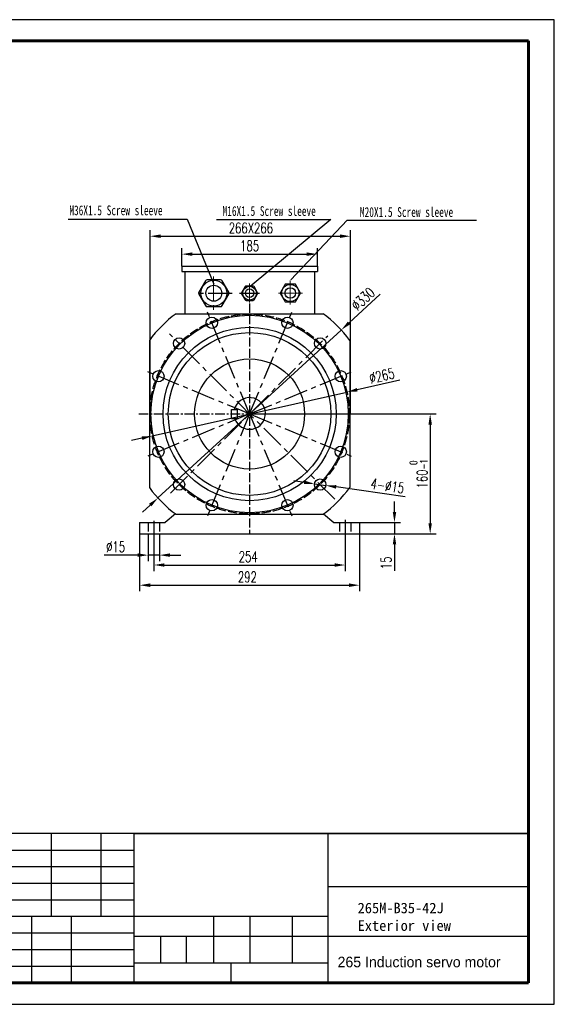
# Model space of a CAD drawing. Header units: inches. Extents: x 1434 to 8431, y -17820 to -4411.
# Tile 4 of 14: x 2557 to 3267, y -17820 to -16514. Entities that reach past the tile are written whole.
import ezdxf

# ---------------------------------------------------------------- set-up
doc = ezdxf.new("R2010")
doc.units = ezdxf.units.IN
doc.header["$MEASUREMENT"] = 0
for name, pattern in [('ACAD_ISO02W100', [15, 12, -3]), ('CENTER', [50.8, 31.75, -6.35, 6.35, -6.35]), ('CENTERX2', [20.32, 12.7, -2.54, 2.54, -2.54])]:
    doc.linetypes.add(name, pattern=pattern)
for name, color, linetype, lineweight in [('中心线', 7, 'CENTER', 13), ('图框2', 7, 'Continuous', 60), ('实线', 7, 'Continuous', 30), ('粗实线', 7, 'Continuous', 30)]:
    doc.layers.add(name, color=color, linetype=linetype, lineweight=lineweight)
for name, color, linetype in [('图框1', 18, 'Continuous'), ('尺寸线', 7, 'Continuous'), ('细实线', 7, 'Continuous')]:
    doc.layers.add(name, color=color, linetype=linetype)
doc.styles.add('SLDTEXTSTYLE0', font='txt')
doc.styles.add('SLDTEXTSTYLE3', font='txt')
doc.styles.add('wldj', font='txt.shx', dxfattribs={"width": 0.7, "bigfont": 'INTECAD.SHX'})
doc.dimstyles.new('半径标注', dxfattribs={"dimscale": 4, "dimtxt": 3.5, "dimasz": 3.5, "dimexe": 2, "dimexo": 0, "dimgap": 1, "dimtad": 1, "dimdec": 3, "dimdsep": 46, "dimtxsty": 'wldj', "dimcen": 0.09, "dimclrd": 1, "dimclre": 1, "dimclrt": 3, "dimazin": 2, "dimtfac": 0.7, "dimtdec": 3, "dimtmove": 0, "dimatfit": 3, "dimfxl": 1, "dimtzin": 0, "dimarcsym": 0})

# ---------------------------------------------------------------- blocks, each defined once
blk = doc.blocks.new('*D42')
at = {"color": 1, "lineweight": -2}
for p, q in [((2772, -16841.1), (2772, -16817)), ((2786, -16825), (2938, -16825)), ((2952, -16841.1), (2952, -16817))]:
    blk.add_line(p, q, dxfattribs=at)
at = {"color": 1}
for points in [[(2786, -16822.7), (2786, -16827.3), (2772, -16825)], [(2938, -16822.7), (2938, -16827.3), (2952, -16825)]]:
    blk.add_solid(points, dxfattribs=at)
at = {"layer": 'Defpoints', "color": 0}
for p in [(2952, -16825), (2772, -16841.1), (2952, -16841.1)]:
    blk.add_point(p, dxfattribs=at)
at = {"color": 3, "insert": (2862, -16814), "char_height": 14, "attachment_point": 5, "style": 'wldj'}
blk.add_mtext('185', dxfattribs=at)
blk = doc.blocks.new('*D26')
at = {"color": 1, "lineweight": -2}
for p, q in [((2729, -17037.1), (2729, -16792.8)), ((2995, -17037.1), (2995, -16792.8)), ((2743, -16800.8), (2981, -16800.8))]:
    blk.add_line(p, q, dxfattribs=at)
at = {"color": 1}
for points in [[(2743, -16798.4), (2743, -16803.1), (2729, -16800.8)], [(2981, -16798.4), (2981, -16803.1), (2995, -16800.8)]]:
    blk.add_solid(points, dxfattribs=at)
at = {"layer": 'Defpoints', "color": 0}
for p in [(2995, -16800.8), (2729, -17037.1), (2995, -17037.1)]:
    blk.add_point(p, dxfattribs=at)
at = {"color": 3, "insert": (2862.8, -16789.8), "char_height": 14, "attachment_point": 5, "style": 'wldj'}
blk.add_mtext('266X266', dxfattribs=at)
blk = doc.blocks.new('*D43')
at = {"color": 1, "lineweight": -2}
for p, q in [((2934.4, -17127.8), (2920.6, -17125.8)), ((2948.3, -17129.7), (2963.1, -17131.9)), ((3068.5, -17147), (2977, -17133.9))]:
    blk.add_line(p, q, dxfattribs=at)
at = {"color": 1}
for points in [[(2934.8, -17125.5), (2934.1, -17130.1), (2948.3, -17129.7)], [(2977.3, -17131.5), (2976.7, -17136.2), (2963.1, -17131.9)]]:
    blk.add_solid(points, dxfattribs=at)
at = {"layer": 'Defpoints', "color": 0}
for p in [(2948.3, -17129.7), (2963.1, -17131.9)]:
    blk.add_point(p, dxfattribs=at)
at = {"color": 3, "insert": (3045.1, -17132.5), "char_height": 14, "attachment_point": 5, "rotation": 351.8491, "style": 'wldj'}
blk.add_mtext('4-%%C15', dxfattribs=at)
blk = doc.blocks.new('*D44')
at = {"color": 1, "lineweight": -2}
for p, q in [((2716, -17188.6), (2716, -17272.3)), ((3008, -17188.6), (3008, -17272.3)), ((2730, -17264.3), (2994, -17264.3))]:
    blk.add_line(p, q, dxfattribs=at)
at = {"color": 1}
for points in [[(2730, -17261.9), (2730, -17266.6), (2716, -17264.3)], [(2994, -17261.9), (2994, -17266.6), (3008, -17264.3)]]:
    blk.add_solid(points, dxfattribs=at)
at = {"layer": 'Defpoints', "color": 0}
for p in [(2716, -17188.6), (3008, -17188.6), (3008, -17264.3)]:
    blk.add_point(p, dxfattribs=at)
at = {"color": 3, "insert": (2859.1, -17253.3), "char_height": 14, "attachment_point": 5, "style": 'wldj'}
blk.add_mtext('292', dxfattribs=at)
blk = doc.blocks.new('*D45')
at = {"color": 1, "lineweight": -2}
for p, q in [((2735, -17196.1), (2735, -17245.5)), ((2989, -17196.1), (2989, -17245.5)), ((2749, -17237.5), (2975, -17237.5))]:
    blk.add_line(p, q, dxfattribs=at)
at = {"color": 1}
for points in [[(2749, -17235.2), (2749, -17239.8), (2735, -17237.5)], [(2975, -17235.2), (2975, -17239.8), (2989, -17237.5)]]:
    blk.add_solid(points, dxfattribs=at)
at = {"layer": 'Defpoints', "color": 0}
for p in [(2735, -17196.1), (2989, -17196.1), (2989, -17237.5)]:
    blk.add_point(p, dxfattribs=at)
at = {"color": 3, "insert": (2860.1, -17226.5), "char_height": 14, "attachment_point": 5, "style": 'wldj'}
blk.add_mtext('254', dxfattribs=at)
blk = doc.blocks.new('*D46')
at = {"color": 1, "lineweight": -2}
for p, q in [((2727.5, -17196.1), (2727.5, -17232.4)), ((2742.5, -17196.1), (2742.5, -17232.4)), ((2713.5, -17224.4), (2668.7, -17224.4)), ((2742.5, -17224.4), (2727.5, -17224.4)), ((2756.5, -17224.4), (2770.5, -17224.4))]:
    blk.add_line(p, q, dxfattribs=at)
at = {"color": 1}
for points in [[(2713.5, -17222), (2713.5, -17226.7), (2727.5, -17224.4)], [(2756.5, -17222), (2756.5, -17226.7), (2742.5, -17224.4)]]:
    blk.add_solid(points, dxfattribs=at)
at = {"layer": 'Defpoints', "color": 0}
for p in [(2727.5, -17196.1), (2742.5, -17196.1), (2727.5, -17224.4)]:
    blk.add_point(p, dxfattribs=at)
at = {"color": 3, "insert": (2684.1, -17213.4), "char_height": 14, "attachment_point": 5, "style": 'wldj'}
blk.add_mtext('%%C15', dxfattribs=at)
blk = doc.blocks.new('*D27')
at = {"color": 1, "lineweight": -2}
for p, q in [((2862, -17037.1), (3109.8, -17037.1)), ((3101.8, -17051.1), (3101.8, -17182.1)), ((3004.5, -17196.1), (3109.8, -17196.1))]:
    blk.add_line(p, q, dxfattribs=at)
at = {"color": 1}
for points in [[(3099.5, -17051.1), (3104.1, -17051.1), (3101.8, -17037.1)], [(3099.5, -17182.1), (3104.1, -17182.1), (3101.8, -17196.1)]]:
    blk.add_solid(points, dxfattribs=at)
at = {"layer": 'Defpoints', "color": 0}
for p in [(2862, -17037.1), (3004.5, -17196.1), (3101.8, -17196.1)]:
    blk.add_point(p, dxfattribs=at)
at = {"color": 3, "insert": (3086.4, -17116.6), "char_height": 14, "attachment_point": 5, "rotation": 90, "style": 'wldj'}
blk.add_mtext('160{\\H0.7x;\\S 0^ -1;}', dxfattribs=at)
blk = doc.blocks.new('*D47')
at = {"color": 1, "lineweight": -2}
for p, q in [((3061.5, -16992.2), (3004.9, -17005)), ((2732.8, -17066.2), (2991.3, -17008)), ((2719.1, -17069.3), (2705.4, -17072.3))]:
    blk.add_line(p, q, dxfattribs=at)
at = {"color": 1}
for points in [[(3004.4, -17002.7), (3005.5, -17007.2), (2991.3, -17008)], [(2718.6, -17067), (2719.6, -17071.6), (2732.8, -17066.2)]]:
    blk.add_solid(points, dxfattribs=at)
at = {"layer": 'Defpoints', "color": 0}
for p in [(2991.3, -17008), (2732.8, -17066.2)]:
    blk.add_point(p, dxfattribs=at)
at = {"color": 3, "insert": (3037.6, -16986.3), "char_height": 14, "attachment_point": 5, "rotation": 12.6799, "style": 'wldj'}
blk.add_mtext('∅265', dxfattribs=at)
blk = doc.blocks.new('*D48')
at = {"color": 1, "lineweight": -2}
for p, q in [((3035.6, -16878.2), (2994.1, -16916.3)), ((2740.3, -17148.5), (2983.7, -16925.7)), ((2730, -17158), (2719.7, -17167.4))]:
    blk.add_line(p, q, dxfattribs=at)
at = {"color": 1}
for points in [[(2992.5, -16914.5), (2995.6, -16918), (2983.7, -16925.7)], [(2728.4, -17156.3), (2731.6, -17159.7), (2740.3, -17148.5)]]:
    blk.add_solid(points, dxfattribs=at)
at = {"layer": 'Defpoints', "color": 0}
for p in [(2983.7, -16925.7), (2740.3, -17148.5)]:
    blk.add_point(p, dxfattribs=at)
at = {"color": 3, "insert": (3012.6, -16884.4), "char_height": 14, "attachment_point": 5, "rotation": 42.4706, "style": 'wldj'}
blk.add_mtext('∅330', dxfattribs=at)
blk = doc.blocks.new('*D49')
at = {"color": 1, "lineweight": -2}
for p, q in [((3054.4, -17167.1), (3054.4, -17153.1)), ((3003.8, -17181.1), (3062.4, -17181.1)), ((3054.4, -17181.1), (3054.4, -17196.1)), ((3003.8, -17196.1), (3062.4, -17196.1)), ((3054.4, -17210.1), (3054.4, -17245.2))]:
    blk.add_line(p, q, dxfattribs=at)
at = {"color": 1}
for points in [[(3052.1, -17167.1), (3056.7, -17167.1), (3054.4, -17181.1)], [(3052.1, -17210.1), (3056.7, -17210.1), (3054.4, -17196.1)]]:
    blk.add_solid(points, dxfattribs=at)
at = {"layer": 'Defpoints', "color": 0}
for p in [(3003.8, -17181.1), (3003.8, -17196.1), (3054.4, -17196.1)]:
    blk.add_point(p, dxfattribs=at)
at = {"color": 3, "insert": (3043.4, -17234.7), "char_height": 14, "attachment_point": 5, "rotation": 90, "style": 'wldj'}
blk.add_mtext('15', dxfattribs=at)

msp = doc.modelspace()

# ---------------------------------------------------------------- linework, layer by layer
for p, q in [((2772.0199, -16841.1189), (2772.0199, -16848.1189)), ((2772.0199, -16841.1189), (2952.0199, -16841.1189)), ((2772.0199, -16848.1189), (2952.0199, -16848.1189)), ((2776.0199, -16848.1189), (2776.0199, -16905.1189)), ((2948.0199, -16848.1189), (2948.0199, -16905.1189)), ((2952.0199, -16841.1189), (2952.0199, -16848.1189)), ((2764.3674, -16904.1189), (2959.6723, -16904.1189)), ((2729.0199, -16939.4664), (2729.0199, -17134.7713)), ((2995.0199, -16939.4664), (2995.0199, -17134.7713)), ((2838.0073, -17031.1189), (2846.0073, -17031.1189)), ((2838.0073, -17043.1189), (2838.0073, -17031.1189)), ((2846.0073, -17043.1189), (2846.0073, -17031.1189)), ((2838.0073, -17043.1189), (2846.0073, -17043.1189)), ((2735.0199, -17178.721), (2735.0199, -17198.6887)), ((2763.8091, -17169.7071), (2750.0199, -17181.1189)), ((2764.3674, -17170.1189), (2959.6723, -17170.1189)), ((2960.2307, -17169.7071), (2974.0199, -17181.1189)), ((2989.0199, -17177.6765), (2989.0199, -17199.7895)), ((2716.0199, -17181.1189), (2716.0199, -17196.1189)), ((2716.0199, -17181.1189), (2750.0199, -17181.1189)), ((2974.0199, -17181.1189), (3008.0199, -17181.1189)), ((3008.0199, -17181.1189), (3008.0199, -17196.1189)), ((2716.0199, -17196.1189), (3008.0199, -17196.1189))]:
    msp.add_line(p, q)
at = {"color": 1, "linetype": 'ACAD_ISO02W100'}
for p, q in [((2862.0199, -16890.7164), (2862.0199, -17197.1189)), ((2727.5199, -17181.1189), (2727.5199, -17196.1189)), ((2742.5199, -17181.1189), (2742.5199, -17196.1189)), ((2981.5199, -17181.1189), (2981.5199, -17196.1189)), ((2996.5199, -17181.1189), (2996.5199, -17196.1189))]:
    msp.add_line(p, q, dxfattribs=at)
at = {"color": 1, "linetype": 'CENTER'}
for p, q in [((2862.0199, -17037.1189), (2804.0257, -16897.1085)), ((2862.0199, -17037.1189), (2920.0141, -16897.1085)), ((2975.157, -17150.2559), (2755.7963, -16930.8953)), ((2756.8843, -17142.2544), (2965.9327, -16933.206)), ((2862.0199, -17037.1189), (2722.0095, -16979.1247)), ((2862.0199, -17037.1189), (3002.0302, -16979.1247)), ((2862.0199, -17037.1189), (2722.0095, -17095.1131)), ((2862.0199, -17037.1189), (2804.0257, -17177.1292)), ((2862.0199, -17037.1189), (2920.0141, -17177.1292)), ((2862.0199, -17037.1189), (3002.0302, -17095.1131))]:
    msp.add_line(p, q, dxfattribs=at)
at = {"color": 1, "linetype": 'CENTERX2'}
msp.add_line((2714.7307, -17037.1189), (3008.4338, -17037.1189), dxfattribs=at)
msp.add_lwpolyline([(1434.2612, -17820.3718), (3266.648, -17820.3718), (3266.648, -16513.9389), (1434.2612, -16513.9389)], close=True)
at = {"color": 1, "linetype": 'ACAD_ISO02W100'}
msp.add_circle((2862.0199, -17037.1189), 132.5, dxfattribs=at)
for centre, radius in [((2862.0199, -17037.1189), 131), ((2811.8883, -16916.0906), 7.5), ((2912.1514, -16916.0906), 7.5), ((2862.0199, -17037.1189), 115), ((2862.0199, -17037.1189), 108), ((2768.3282, -16943.4272), 7.5), ((2955.7115, -16943.4272), 7.5), ((2862.0199, -17037.1189), 73), ((2740.9917, -16986.9873), 7.5), ((2983.0481, -16986.9873), 7.5), ((2740.9917, -17087.2504), 7.5), ((2983.0481, -17087.2504), 7.5), ((2768.3282, -17130.8105), 7.5), ((2955.7115, -17130.8105), 7.5), ((2811.8883, -17158.1471), 7.5), ((2912.1514, -17158.1471), 7.5)]:
    msp.add_circle(centre, radius)
for centre, radius, start, end in [((2862.0199, -17037.1189), 165, 126.2871916, 143.7128084), ((2862.0199, -17037.1189), 165, 36.2871916, 53.7128084), ((2862.0199, -17036.3923), 21, 198.6819288, 165.4565366), ((2862.0199, -17037.1189), 165, 216.2871916, 233.7128084), ((2862.0199, -17037.1189), 165, 306.2871916, 323.7128084)]:
    msp.add_arc(centre, radius, start, end)
at = {"layer": '中心线', "color": 0}
for p, q in [((2814.148, -16854.7615), (2814.148, -16898.9658)), ((2862.0199, -16863.7515), (2862.0199, -16888.9854)), ((2862.0199, -16863.9329), (2862.0199, -16889.1668)), ((2916.0357, -16860.1969), (2916.0357, -16891.7393)), ((2916.0357, -16860.3784), (2916.0357, -16891.9207)), ((2838.7385, -16876.8637), (2789.5575, -16876.8637)), ((2838.7385, -16877.0451), (2789.5575, -16877.0451)), ((2874.951, -16876.8637), (2848.7211, -16876.8637)), ((2874.951, -16877.0451), (2848.7211, -16877.0451)), ((2932.1996, -16876.5872), (2899.4123, -16876.5872)), ((2932.1996, -16876.7686), (2899.4123, -16876.7686))]:
    msp.add_line(p, q, dxfattribs=at)
at = {"layer": '图框1'}
msp.add_line((2836.987, -17765.274), (2836.987, -17791.674), dxfattribs=at)
at = {"layer": '图框2'}
for p, q in [((1553.375, -16542.074), (3232.3551, -16542.074)), ((3232.3551, -16542.074), (3232.3551, -17791.674)), ((3232.3551, -17791.674), (1434.2612, -17791.674))]:
    msp.add_line(p, q, dxfattribs=at)
at = {"layer": '实线', "color": 0}
for p, q in [((2803.4423, -16860.3637), (2794.6781, -16875.5437)), ((2823.2569, -16859.0437), (2805.7286, -16859.0437)), ((2834.3074, -16875.5437), (2825.5432, -16860.3637)), ((2908.6687, -16865.5872), (2902.8259, -16875.7072)), ((2921.8785, -16864.7072), (2910.1929, -16864.7072)), ((2929.2455, -16875.7072), (2923.4027, -16865.5872)), ((2794.6781, -16878.1837), (2803.4423, -16893.3637)), ((2825.5432, -16893.3637), (2834.3074, -16878.1837)), ((2856.1263, -16868.0637), (2851.4521, -16876.1597)), ((2851.4521, -16877.5677), (2856.1263, -16885.6637)), ((2866.6941, -16867.3597), (2857.3456, -16867.3597)), ((2872.5877, -16876.1597), (2867.9135, -16868.0637)), ((2867.9135, -16885.6637), (2872.5877, -16877.5677)), ((2902.8259, -16877.4672), (2908.6687, -16887.5872)), ((2923.4027, -16887.5872), (2929.2455, -16877.4672)), ((2857.3456, -16886.3677), (2866.6941, -16886.3677)), ((2910.1929, -16888.4672), (2921.8785, -16888.4672)), ((2805.7286, -16894.6837), (2823.2569, -16894.6837))]:
    msp.add_line(p, q, dxfattribs=at)
for centre, radius in [((2814.4927, -16876.8637), 17.16), ((2916.0357, -16876.5872), 11.44), ((2814.4927, -16876.8637), 10.56), ((2862.0199, -16876.8637), 9.152), ((2862.0199, -16876.8637), 5.632), ((2916.0357, -16876.5872), 7.04)]:
    msp.add_circle(centre, radius, dxfattribs=at)
for centre, radius, start, end in [((2805.7286, -16861.6837), 2.64, 90, 150), ((2823.2569, -16861.6837), 2.64, 30, 90), ((2910.1929, -16866.4672), 1.76, 90, 150), ((2921.8785, -16866.4672), 1.76, 30, 90), ((2796.9644, -16876.8637), 2.64, 150, 210), ((2832.0211, -16876.8637), 2.64, 330, 30), ((2852.6714, -16876.8637), 1.408, 150, 210), ((2857.3456, -16868.7677), 1.408, 90, 150), ((2866.6941, -16868.7677), 1.408, 30, 90), ((2871.3683, -16876.8637), 1.408, 330, 30), ((2904.3502, -16876.5872), 1.76, 150, 210), ((2927.7213, -16876.5872), 1.76, 330, 30), ((2857.3456, -16884.9597), 1.408, 210, 270), ((2866.6941, -16884.9597), 1.408, 270, 330), ((2910.1929, -16886.7072), 1.76, 210, 270), ((2921.8785, -16886.7072), 1.76, 270, 330), ((2805.7286, -16892.0437), 2.64, 210, 270), ((2823.2569, -16892.0437), 2.64, 270, 330)]:
    msp.add_arc(centre, radius, start, end, dxfattribs=at)
at = {"layer": '尺寸线', "color": 0}
for p, q in [((2621.1797, -16778.5662), (2778.9469, -16778.5662)), ((2778.9469, -16778.5662), (2814.4927, -16864.9837)), ((2818.1926, -16779.023), (2969.931, -16779.023)), ((2969.931, -16779.023), (2862.9335, -16867.8165)), ((2991.466, -16779.718), (3163.1242, -16779.718))]:
    msp.add_line(p, q, dxfattribs=at)
at = {"layer": '尺寸线'}
msp.add_line((2916.9493, -16859.224), (2991.466, -16779.718), dxfattribs=at)
at = {"layer": '粗实线'}
for p, q in [((3232.3551, -17593.674), (2440.3551, -17593.674)), ((2708.287, -17593.674), (2708.287, -17791.674)), ((2965.687, -17593.674), (2965.687, -17791.674)), ((2965.687, -17664.074), (3232.3551, -17664.074)), ((2965.687, -17703.674), (2440.3551, -17703.674)), ((2708.287, -17730.074), (2965.687, -17730.074)), ((2965.687, -17730.074), (3232.3551, -17730.074)), ((2708.287, -17765.274), (2965.687, -17765.274))]:
    msp.add_line(p, q, dxfattribs=at)
at = {"layer": '细实线'}
for p, q in [((2598.331, -17593.674), (2598.331, -17703.674)), ((2664.331, -17593.674), (2664.331, -17703.674)), ((2440.3551, -17615.674), (2708.287, -17615.674)), ((2440.3551, -17637.674), (2708.287, -17637.674)), ((2440.3551, -17659.674), (2708.287, -17659.674)), ((2440.3551, -17681.674), (2708.287, -17681.674)), ((2572.3551, -17703.674), (2572.3551, -17791.674)), ((2625.1551, -17703.674), (2625.1551, -17791.674)), ((2813.887, -17703.674), (2813.887, -17765.274)), ((2862.4018, -17703.674), (2862.4018, -17765.274)), ((2918.387, -17703.674), (2918.387, -17765.274)), ((2440.3551, -17725.674), (2708.287, -17725.674)), ((2743.5058, -17730.074), (2743.5058, -17765.274)), ((2777.6005, -17730.074), (2777.6005, -17765.274)), ((2440.3551, -17747.674), (2708.287, -17747.674)), ((2440.3551, -17769.674), (2708.287, -17769.674))]:
    msp.add_line(p, q, dxfattribs=at)
at = {"layer": '细实线', "color": 0}
msp.add_line((2709.8034, -17593.674), (3232.3551, -17593.674), dxfattribs=at)

# ---------------------------------------------------------------- texts
at = {"color": 7, "linetype": 'Continuous', "lineweight": 0, "insert": (3005.4652, -17685.5729), "char_height": 14, "attachment_point": 1, "style": 'SLDTEXTSTYLE3'}
msp.add_mtext('{\\fSimSun|b0|i0|c134|p2;265M-B35-42J \\P\\fSimSun|b0|i0|c0|p2;\\C256;Exterior view}', dxfattribs=at)
at = {"lineweight": 0, "insert": (2978.8432, -17757.2341), "char_height": 14, "attachment_point": 1}
msp.add_mtext('265 Induction servo motor', dxfattribs=at)
at = {"layer": '尺寸线', "color": 0, "char_height": 13, "width": 139.536865, "attachment_point": 1, "style": 'SLDTEXTSTYLE0'}
for s, insert in [('{\\fKaiTi_GB2312|b0|i0|c134|p2;\\W0.7;\\C3;M36X1.5 Screw sleeve}', (2622.6842, -16760.399)), ('{\\fKaiTi_GB2312|b0|i0|c134|p2;\\W0.7;\\C3;M16X1.5 Screw sleeve}', (2826.131, -16761.3126)), ('{\\fKaiTi_GB2312|b0|i0|c134|p2;\\W0.7;\\C3;M20X1.5 Screw sleeve}', (3008.5486, -16762.683))]:
    msp.add_mtext(s, dxfattribs=dict(at, insert=insert))

# ---------------------------------------------------------------- dimensions: what is measured, and where the dimension line sits
dim = msp.add_linear_dim(base=(2995.9335, -16801.2304), p1=(2729.9335, -17037.5757), p2=(2995.9335, -17037.5757), text='266X266', dimstyle='半径标注')
dim.commit()
dim.dimension.update_dxf_attribs({"geometry": '*D26', "text_midpoint": (2863.7262, -16801.2304), "dimtype": 160, "insert": (0.9136, -0.4568)})
for base, p1, p2, text, picture, middle in [((2952.0199, -16824.9876), (2772.0199, -16841.1189), (2952.0199, -16841.1189), '185', '*D42', (2862.0199, -16813.9876)), ((2727.5199, -17224.353), (2742.5199, -17196.1189), (2727.5199, -17196.1189), '%%C15', '*D46', (2684.0865, -17213.353))]:
    dim = msp.add_linear_dim(base=base, p1=p1, p2=p2, text=text, dimstyle='半径标注')
    dim.commit()
    dim.dimension.update_dxf_attribs({"geometry": picture, "text_midpoint": middle})
for p1, p2, picture, middle in [((2740.312, -17148.5289), (2983.7278, -16925.7089), '*D48', (3012.5546, -16884.4083)), ((2732.7513, -17066.2031), (2991.2884, -17008.0346), '*D47', (3037.6219, -16986.335))]:
    dim = msp.add_diameter_dim_2p(p1=p1, p2=p2, dimstyle='半径标注')
    dim.commit()
    dim.dimension.update_dxf_attribs({"geometry": picture, "text_midpoint": middle})
dim = msp.add_linear_dim(base=(3101.788, -17196.1189), p1=(2862.0199, -17037.1189), p2=(3004.4632, -17196.1189), angle=90, text='160{\\H0.7x;\\S 0^ -1;}', dimstyle='半径标注')
dim.commit()
dim.dimension.update_dxf_attribs({"geometry": '*D27', "text_midpoint": (3086.3547, -17116.6189)})
dim = msp.add_diameter_dim_2p(p1=(2948.2873, -17129.7472), p2=(2963.1358, -17131.8739), text='4-%%C15', dimstyle='半径标注')
dim.commit()
dim.dimension.update_dxf_attribs({"geometry": '*D43', "text_midpoint": (3043.4988, -17143.384), "dimtype": 163})
dim = msp.add_linear_dim(base=(3054.4041, -17196.1189), p1=(3003.8044, -17181.1189), p2=(3003.8044, -17196.1189), angle=90, dimstyle='半径标注')
dim.commit()
dim.dimension.update_dxf_attribs({"geometry": '*D49', "text_midpoint": (3043.4041, -17234.6522)})
for base, p1, p2, picture, middle in [((3008.0199, -17264.2826), (2716.0199, -17188.6189), (3008.0199, -17188.6189), '*D44', (2859.1176, -17264.2826)), ((2989.0199, -17237.5153), (2735.0199, -17196.1189), (2989.0199, -17196.1189), '*D45', (2860.1287, -17237.5153))]:
    dim = msp.add_linear_dim(base=base, p1=p1, p2=p2, dimstyle='半径标注')
    dim.commit()
    dim.dimension.update_dxf_attribs({"geometry": picture, "text_midpoint": middle, "dimtype": 160})

doc.saveas('drawing.dxf')
